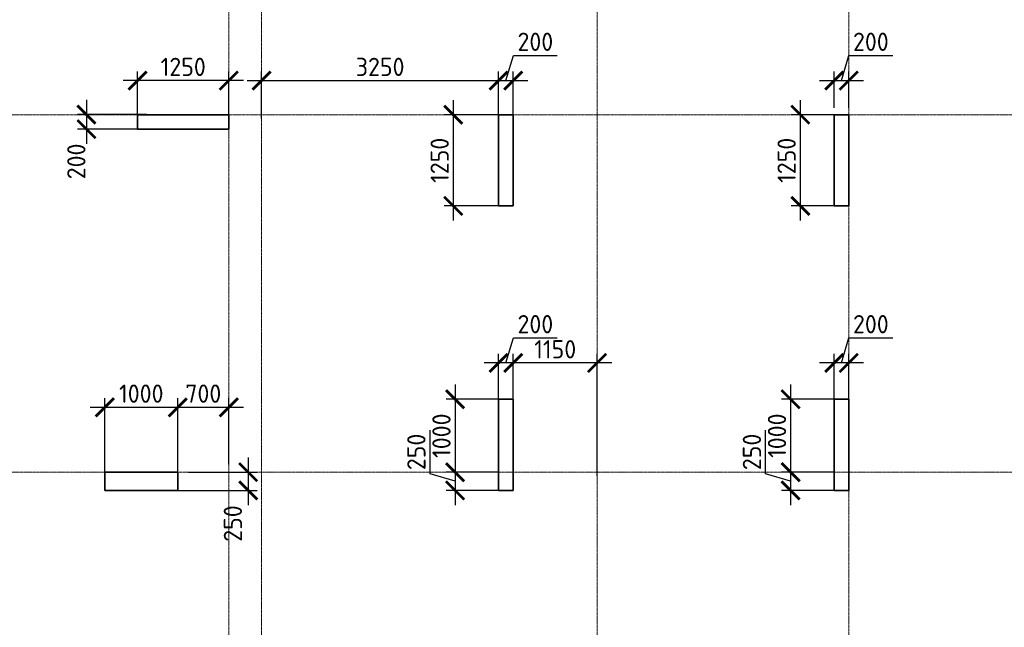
# Model space of a CAD drawing. Header units: millimetres. Extents: x 263826 to 1718326, y -423071 to 70137.
# Tile 19 of 256: x 449875 to 463375, y -380955 to -372626. Entities that reach past the tile are written whole.
import ezdxf

# ---------------------------------------------------------------- set-up
doc = ezdxf.new("R2010")
doc.units = ezdxf.units.MM
doc.linetypes.add('______5', pattern=[1100, 800, -100, 100, -100])
doc.linetypes.add('осевая', pattern=[50.8, 31.75, -6.35, 6.35, -6.35])
doc.layers.add('Колонна_ бетон', color=7, linetype='Continuous', lineweight=50, true_color=0xb4b496)
doc.layers.add('Оси', color=40, linetype='______5', lineweight=18)
doc.layers.add('РАЗМЕРЫ', color=1, linetype='Continuous', lineweight=9)
doc.styles.add('GOST-2.304_Type-B', font='GOST_Common.ttf')
doc.dimstyles.new('СПДС', dxfattribs={"dimscale": 100, "dimtxt": 2.5, "dimasz": 2.5, "dimexe": 1.25, "dimexo": 0, "dimtad": 1, "dimdec": 0, "dimtxsty": 'GOST-2.304_Type-B', "dimblk": 'ARCHTICK', "dimcen": 2.5, "dimdle": 2, "dimadec": 0, "dimazin": 2, "dimtfac": 0.75, "dimtdec": 0, "dimtmove": 1, "dimatfit": 3, "dimfxl": 1, "dimtolj": 1, "dimarcsym": 1})

# ---------------------------------------------------------------- blocks, each defined once
blk = doc.blocks.new('оси2')
at = {"layer": 'Оси', "color": 16, "linetype": 'осевая', "lineweight": 0, "ltscale": 0.5, "transparency": 33554687}
for p, q in [((996995.5, 5465.4), (996995.5, -20739.3)), ((1000445.5, 5465.4), (1000445.5, -20739.3)), ((991945.5, 4955.2), (991945.5, -20287.7)), ((992395.5, 4955.2), (992395.5, -20293.6)), ((979200, -9792.9), (1032582.1, -9792.9)), ((979200, -14692.9), (1032582.1, -14692.9))]:
    blk.add_line(p, q, dxfattribs=at)
blk = doc.blocks.new('_ArchTick')
at = {"color": 0, "linetype": 'ByBlock', "const_width": 0.15}
blk.add_lwpolyline([(-0.5, -0.5), (0.5, 0.5)], dxfattribs=at)
blk = doc.blocks.new('*D1400')
at = {"layer": 'DEFPOINTS', "color": 0, "lineweight": 0, "transparency": 16777216}
for p in [(451492, -373461), (451492, -373979, -360), (452742, -374079, -360)]:
    blk.add_point(p, dxfattribs=at)
at = {"layer": 'РАЗМЕРЫ', "color": 0, "lineweight": -2, "transparency": 16777216}
for p, q in [((451492, -373979), (451492, -373336)), ((452742, -374079), (452742, -373336)), ((452942, -373461), (451292, -373461))]:
    blk.add_line(p, q, dxfattribs=at)
at = {"layer": 'РАЗМЕРЫ', "color": 0, "lineweight": -2, "transparency": 16777216, "xscale": 250, "yscale": 250, "zscale": 250, "rotation": 180}
blk.add_blockref('_ArchTick', (451492, -373461), dxfattribs=at)
at = {"layer": 'РАЗМЕРЫ', "color": 0, "lineweight": -2, "transparency": 16777216, "xscale": 250, "yscale": 250, "zscale": 250}
blk.add_blockref('_ArchTick', (452742, -373461), dxfattribs=at)
at = {"layer": 'РАЗМЕРЫ', "color": 0, "lineweight": 0, "transparency": 16777216, "insert": (452117, -373273), "char_height": 250, "attachment_point": 5, "style": 'GOST-2.304_Type-B'}
blk.add_mtext('\\A1;1250', dxfattribs=at)
blk = doc.blocks.new('*D1401')
at = {"layer": 'DEFPOINTS', "color": 0, "lineweight": 0, "transparency": 16777216}
for p in [(451616, -373927, -360), (450791, -374127), (451492, -374127, -360)]:
    blk.add_point(p, dxfattribs=at)
at = {"layer": 'РАЗМЕРЫ', "color": 0, "lineweight": -2, "transparency": 16777216}
for p, q in [((450791, -373727), (450791, -374327)), ((451616, -373927), (450666, -373927)), ((451492, -374127), (450666, -374127))]:
    blk.add_line(p, q, dxfattribs=at)
at = {"layer": 'РАЗМЕРЫ', "color": 0, "lineweight": -2, "transparency": 16777216, "xscale": 250, "yscale": 250, "zscale": 250}
for p, rotation in [((450791, -373927), 90), ((450791, -374127), 270)]:
    blk.add_blockref('_ArchTick', p, dxfattribs=dict(at, rotation=rotation))
at = {"layer": 'РАЗМЕРЫ', "color": 0, "lineweight": 0, "transparency": 16777216, "insert": (450652, -374569), "char_height": 250, "attachment_point": 5, "rotation": 90, "style": 'GOST-2.304_Type-B'}
blk.add_mtext('\\A1;200', dxfattribs=at)
blk = doc.blocks.new('*D1402')
at = {"layer": 'DEFPOINTS', "color": 0, "lineweight": 0, "transparency": 16777216}
for p in [(456442, -373461), (453192, -373979), (456442, -373979, -360)]:
    blk.add_point(p, dxfattribs=at)
at = {"layer": 'РАЗМЕРЫ', "color": 0, "lineweight": -2, "transparency": 16777216}
for p, q in [((453192, -373979), (453192, -373336)), ((456442, -373979), (456442, -373336)), ((452992, -373461), (456642, -373461))]:
    blk.add_line(p, q, dxfattribs=at)
at = {"layer": 'РАЗМЕРЫ', "color": 0, "lineweight": -2, "transparency": 16777216, "xscale": 250, "yscale": 250, "zscale": 250, "rotation": 180}
blk.add_blockref('_ArchTick', (453192, -373461), dxfattribs=at)
at = {"layer": 'РАЗМЕРЫ', "color": 0, "lineweight": -2, "transparency": 16777216, "xscale": 250, "yscale": 250, "zscale": 250}
blk.add_blockref('_ArchTick', (456442, -373461), dxfattribs=at)
at = {"layer": 'РАЗМЕРЫ', "color": 0, "lineweight": 0, "transparency": 16777216, "insert": (454817, -373273), "char_height": 250, "attachment_point": 5, "style": 'GOST-2.304_Type-B'}
blk.add_mtext('\\A1;3250', dxfattribs=at)
blk = doc.blocks.new('*D1403')
at = {"layer": 'DEFPOINTS', "color": 0, "lineweight": 0, "transparency": 16777216}
for p in [(456642, -373461), (456442, -373824), (456642, -373979)]:
    blk.add_point(p, dxfattribs=at)
at = {"layer": 'РАЗМЕРЫ', "color": 0, "lineweight": -2, "transparency": 16777216}
for p, q in [((456542, -373461), (456645, -373117)), ((456645, -373117), (457245, -373117)), ((456442, -373824), (456442, -373336)), ((456642, -373979), (456642, -373336)), ((456242, -373461), (456842, -373461))]:
    blk.add_line(p, q, dxfattribs=at)
at = {"layer": 'РАЗМЕРЫ', "color": 0, "lineweight": -2, "transparency": 16777216, "xscale": 250, "yscale": 250, "zscale": 250, "rotation": 180}
blk.add_blockref('_ArchTick', (456442, -373461), dxfattribs=at)
at = {"layer": 'РАЗМЕРЫ', "color": 0, "lineweight": -2, "transparency": 16777216, "xscale": 250, "yscale": 250, "zscale": 250}
blk.add_blockref('_ArchTick', (456642, -373461), dxfattribs=at)
at = {"layer": 'РАЗМЕРЫ', "color": 0, "lineweight": 0, "transparency": 16777216, "insert": (456945, -372929), "char_height": 250, "attachment_point": 5, "style": 'GOST-2.304_Type-B'}
blk.add_mtext('\\A1;200', dxfattribs=at)
blk = doc.blocks.new('*D1404')
at = {"layer": 'DEFPOINTS', "color": 0, "lineweight": 0, "transparency": 16777216}
for p in [(456542, -373929, -360), (455820, -375179), (456442, -375179, -360)]:
    blk.add_point(p, dxfattribs=at)
at = {"layer": 'РАЗМЕРЫ', "color": 0, "lineweight": -2, "transparency": 16777216}
for p, q in [((455820, -373729), (455820, -375379)), ((456542, -373929), (455695, -373929)), ((456442, -375179), (455695, -375179))]:
    blk.add_line(p, q, dxfattribs=at)
at = {"layer": 'РАЗМЕРЫ', "color": 0, "lineweight": -2, "transparency": 16777216, "xscale": 250, "yscale": 250, "zscale": 250}
for p, rotation in [((455820, -373929), 90), ((455820, -375179), 270)]:
    blk.add_blockref('_ArchTick', p, dxfattribs=dict(at, rotation=rotation))
at = {"layer": 'РАЗМЕРЫ', "color": 0, "lineweight": 0, "transparency": 16777216, "insert": (455633, -374554), "char_height": 250, "attachment_point": 5, "rotation": 90, "style": 'GOST-2.304_Type-B'}
blk.add_mtext('\\A1;1250', dxfattribs=at)
blk = doc.blocks.new('*D1405')
at = {"layer": 'DEFPOINTS', "color": 0, "lineweight": 0, "transparency": 16777216}
for p in [(461242, -373461), (461042, -373834), (461242, -373834)]:
    blk.add_point(p, dxfattribs=at)
at = {"layer": 'РАЗМЕРЫ', "color": 0, "lineweight": -2, "transparency": 16777216}
for p, q in [((461142, -373461), (461245, -373117)), ((461245, -373117), (461845, -373117)), ((461042, -373834), (461042, -373336)), ((461242, -373834), (461242, -373336)), ((460842, -373461), (461442, -373461))]:
    blk.add_line(p, q, dxfattribs=at)
at = {"layer": 'РАЗМЕРЫ', "color": 0, "lineweight": -2, "transparency": 16777216, "xscale": 250, "yscale": 250, "zscale": 250, "rotation": 180}
blk.add_blockref('_ArchTick', (461042, -373461), dxfattribs=at)
at = {"layer": 'РАЗМЕРЫ', "color": 0, "lineweight": -2, "transparency": 16777216, "xscale": 250, "yscale": 250, "zscale": 250}
blk.add_blockref('_ArchTick', (461242, -373461), dxfattribs=at)
at = {"layer": 'РАЗМЕРЫ', "color": 0, "lineweight": 0, "transparency": 16777216, "insert": (461545, -372929), "char_height": 250, "attachment_point": 5, "style": 'GOST-2.304_Type-B'}
blk.add_mtext('\\A1;200', dxfattribs=at)
blk = doc.blocks.new('*D1406')
at = {"layer": 'DEFPOINTS', "color": 0, "lineweight": 0, "transparency": 16777216}
for p in [(461042, -373929), (460578, -375179), (461042, -375179)]:
    blk.add_point(p, dxfattribs=at)
at = {"layer": 'РАЗМЕРЫ', "color": 0, "lineweight": -2, "transparency": 16777216}
for p, q in [((460578, -373729), (460578, -375379)), ((461042, -373929), (460453, -373929)), ((461042, -375179), (460453, -375179))]:
    blk.add_line(p, q, dxfattribs=at)
at = {"layer": 'РАЗМЕРЫ', "color": 0, "lineweight": -2, "transparency": 16777216, "xscale": 250, "yscale": 250, "zscale": 250}
for p, rotation in [((460578, -373929), 90), ((460578, -375179), 270)]:
    blk.add_blockref('_ArchTick', p, dxfattribs=dict(at, rotation=rotation))
at = {"layer": 'РАЗМЕРЫ', "color": 0, "lineweight": 0, "transparency": 16777216, "insert": (460390, -374554), "char_height": 250, "attachment_point": 5, "rotation": 90, "style": 'GOST-2.304_Type-B'}
blk.add_mtext('\\A1;1250', dxfattribs=at)
blk = doc.blocks.new('*D1423')
at = {"layer": 'DEFPOINTS', "color": 0, "lineweight": 0, "transparency": 16777216}
for p in [(452042, -377940), (452742, -378721), (452042, -378879, -360)]:
    blk.add_point(p, dxfattribs=at)
at = {"layer": 'РАЗМЕРЫ', "color": 0, "lineweight": -2, "transparency": 16777216}
for p, q in [((452042, -378879), (452042, -377815)), ((452742, -378721), (452742, -377815)), ((452942, -377940), (451842, -377940))]:
    blk.add_line(p, q, dxfattribs=at)
at = {"layer": 'РАЗМЕРЫ', "color": 0, "lineweight": -2, "transparency": 16777216, "xscale": 250, "yscale": 250, "zscale": 250, "rotation": 180}
blk.add_blockref('_ArchTick', (452042, -377940), dxfattribs=at)
at = {"layer": 'РАЗМЕРЫ', "color": 0, "lineweight": -2, "transparency": 16777216, "xscale": 250, "yscale": 250, "zscale": 250}
blk.add_blockref('_ArchTick', (452742, -377940), dxfattribs=at)
at = {"layer": 'РАЗМЕРЫ', "color": 0, "lineweight": 0, "transparency": 16777216, "insert": (452392, -377752), "char_height": 250, "attachment_point": 5, "style": 'GOST-2.304_Type-B'}
blk.add_mtext('\\A1;700', dxfattribs=at)
blk = doc.blocks.new('*D1424')
at = {"layer": 'DEFPOINTS', "color": 0, "lineweight": 0, "transparency": 16777216}
for p in [(451042, -377940), (451042, -378879), (452042, -378879)]:
    blk.add_point(p, dxfattribs=at)
at = {"layer": 'РАЗМЕРЫ', "color": 0, "lineweight": -2, "transparency": 16777216}
for p, q in [((451042, -378879), (451042, -377815)), ((452042, -378879), (452042, -377815)), ((452242, -377940), (450842, -377940))]:
    blk.add_line(p, q, dxfattribs=at)
at = {"layer": 'РАЗМЕРЫ', "color": 0, "lineweight": -2, "transparency": 16777216, "xscale": 250, "yscale": 250, "zscale": 250, "rotation": 180}
blk.add_blockref('_ArchTick', (451042, -377940), dxfattribs=at)
at = {"layer": 'РАЗМЕРЫ', "color": 0, "lineweight": -2, "transparency": 16777216, "xscale": 250, "yscale": 250, "zscale": 250}
blk.add_blockref('_ArchTick', (452042, -377940), dxfattribs=at)
at = {"layer": 'РАЗМЕРЫ', "color": 0, "lineweight": 0, "transparency": 16777216, "insert": (451542, -377752), "char_height": 250, "attachment_point": 5, "style": 'GOST-2.304_Type-B'}
blk.add_mtext('\\A1;1000', dxfattribs=at)
blk = doc.blocks.new('*D1425')
at = {"layer": 'DEFPOINTS', "color": 0, "lineweight": 0, "transparency": 16777216}
for p in [(452190, -378829, -560), (452042, -379079, -200), (453008, -379079)]:
    blk.add_point(p, dxfattribs=at)
at = {"layer": 'РАЗМЕРЫ', "color": 0, "lineweight": -2, "transparency": 16777216}
for p, q in [((453008, -378629), (453008, -379279)), ((452190, -378829), (453133, -378829)), ((452042, -379079), (453133, -379079))]:
    blk.add_line(p, q, dxfattribs=at)
at = {"layer": 'РАЗМЕРЫ', "color": 0, "lineweight": -2, "transparency": 16777216, "xscale": 250, "yscale": 250, "zscale": 250}
for p, rotation in [((453008, -378829), 90), ((453008, -379079), 270)]:
    blk.add_blockref('_ArchTick', p, dxfattribs=dict(at, rotation=rotation))
at = {"layer": 'РАЗМЕРЫ', "color": 0, "lineweight": 0, "transparency": 16777216, "insert": (452798, -379533), "char_height": 250, "attachment_point": 5, "rotation": 90, "style": 'GOST-2.304_Type-B'}
blk.add_mtext('\\A1;250', dxfattribs=at)
blk = doc.blocks.new('*D1426')
at = {"layer": 'DEFPOINTS', "color": 0, "lineweight": 0, "transparency": 16777216}
for p in [(456642, -377331), (456642, -378879, -360), (457792, -378879)]:
    blk.add_point(p, dxfattribs=at)
at = {"layer": 'РАЗМЕРЫ', "color": 0, "lineweight": -2, "transparency": 16777216}
for p, q in [((456642, -378879), (456642, -377206)), ((457792, -378879), (457792, -377206)), ((457992, -377331), (456442, -377331))]:
    blk.add_line(p, q, dxfattribs=at)
at = {"layer": 'РАЗМЕРЫ', "color": 0, "lineweight": -2, "transparency": 16777216, "xscale": 250, "yscale": 250, "zscale": 250, "rotation": 180}
blk.add_blockref('_ArchTick', (456642, -377331), dxfattribs=at)
at = {"layer": 'РАЗМЕРЫ', "color": 0, "lineweight": -2, "transparency": 16777216, "xscale": 250, "yscale": 250, "zscale": 250}
blk.add_blockref('_ArchTick', (457792, -377331), dxfattribs=at)
at = {"layer": 'РАЗМЕРЫ', "color": 0, "lineweight": 0, "transparency": 16777216, "insert": (457217, -377144), "char_height": 250, "attachment_point": 5, "style": 'GOST-2.304_Type-B'}
blk.add_mtext('\\A1;1150', dxfattribs=at)
blk = doc.blocks.new('*D1427')
at = {"layer": 'DEFPOINTS', "color": 0, "lineweight": 0, "transparency": 16777216}
for p in [(456442, -377331), (456442, -377879), (456642, -377879)]:
    blk.add_point(p, dxfattribs=at)
at = {"layer": 'РАЗМЕРЫ', "color": 0, "lineweight": -2, "transparency": 16777216}
for p, q in [((456542, -377331), (456645, -376987)), ((456645, -376987), (457245, -376987)), ((456442, -377879), (456442, -377206)), ((456642, -377879), (456642, -377206)), ((456842, -377331), (456242, -377331))]:
    blk.add_line(p, q, dxfattribs=at)
at = {"layer": 'РАЗМЕРЫ', "color": 0, "lineweight": -2, "transparency": 16777216, "xscale": 250, "yscale": 250, "zscale": 250, "rotation": 180}
blk.add_blockref('_ArchTick', (456442, -377331), dxfattribs=at)
at = {"layer": 'РАЗМЕРЫ', "color": 0, "lineweight": -2, "transparency": 16777216, "xscale": 250, "yscale": 250, "zscale": 250}
blk.add_blockref('_ArchTick', (456642, -377331), dxfattribs=at)
at = {"layer": 'РАЗМЕРЫ', "color": 0, "lineweight": 0, "transparency": 16777216, "insert": (456945, -376800), "char_height": 250, "attachment_point": 5, "style": 'GOST-2.304_Type-B'}
blk.add_mtext('\\A1;200', dxfattribs=at)
blk = doc.blocks.new('*D1428')
at = {"layer": 'DEFPOINTS', "color": 0, "lineweight": 0, "transparency": 16777216}
for p in [(456442, -377829, -200), (455845, -378829), (456442, -378829, -560)]:
    blk.add_point(p, dxfattribs=at)
at = {"layer": 'РАЗМЕРЫ', "color": 0, "lineweight": -2, "transparency": 16777216}
for p, q in [((455845, -377629), (455845, -379029)), ((456442, -377829), (455720, -377829)), ((456442, -378829), (455720, -378829))]:
    blk.add_line(p, q, dxfattribs=at)
at = {"layer": 'РАЗМЕРЫ', "color": 0, "lineweight": -2, "transparency": 16777216, "xscale": 250, "yscale": 250, "zscale": 250}
for p, rotation in [((455845, -377829), 90), ((455845, -378829), 270)]:
    blk.add_blockref('_ArchTick', p, dxfattribs=dict(at, rotation=rotation))
at = {"layer": 'РАЗМЕРЫ', "color": 0, "lineweight": 0, "transparency": 16777216, "insert": (455658, -378329), "char_height": 250, "attachment_point": 5, "rotation": 90, "style": 'GOST-2.304_Type-B'}
blk.add_mtext('\\A1;1000', dxfattribs=at)
blk = doc.blocks.new('*D1429')
at = {"layer": 'DEFPOINTS', "color": 0, "lineweight": 0, "transparency": 16777216}
for p in [(456370, -378829), (455845, -379079), (456442, -379079, -200)]:
    blk.add_point(p, dxfattribs=at)
at = {"layer": 'РАЗМЕРЫ', "color": 0, "lineweight": -2, "transparency": 16777216}
for p, q in [((455501, -378851), (455501, -378251)), ((455845, -378629), (455845, -379279)), ((455845, -378954), (455501, -378851)), ((456370, -378829), (455720, -378829)), ((456442, -379079), (455720, -379079))]:
    blk.add_line(p, q, dxfattribs=at)
at = {"layer": 'РАЗМЕРЫ', "color": 0, "lineweight": -2, "transparency": 16777216, "xscale": 250, "yscale": 250, "zscale": 250}
for p, rotation in [((455845, -378829), 90), ((455845, -379079), 270)]:
    blk.add_blockref('_ArchTick', p, dxfattribs=dict(at, rotation=rotation))
at = {"layer": 'РАЗМЕРЫ', "color": 0, "lineweight": 0, "transparency": 16777216, "insert": (455314, -378551), "char_height": 250, "attachment_point": 5, "rotation": 90, "style": 'GOST-2.304_Type-B'}
blk.add_mtext('\\A1;250', dxfattribs=at)
blk = doc.blocks.new('*D1430')
at = {"layer": 'DEFPOINTS', "color": 0, "lineweight": 0, "transparency": 16777216}
for p in [(461042, -377331), (461042, -377879, -360), (461242, -377879, -360)]:
    blk.add_point(p, dxfattribs=at)
at = {"layer": 'РАЗМЕРЫ', "color": 0, "lineweight": -2, "transparency": 16777216}
for p, q in [((461142, -377331), (461245, -376987)), ((461245, -376987), (461845, -376987)), ((461042, -377879), (461042, -377206)), ((461242, -377879), (461242, -377206)), ((461442, -377331), (460842, -377331))]:
    blk.add_line(p, q, dxfattribs=at)
at = {"layer": 'РАЗМЕРЫ', "color": 0, "lineweight": -2, "transparency": 16777216, "xscale": 250, "yscale": 250, "zscale": 250, "rotation": 180}
blk.add_blockref('_ArchTick', (461042, -377331), dxfattribs=at)
at = {"layer": 'РАЗМЕРЫ', "color": 0, "lineweight": -2, "transparency": 16777216, "xscale": 250, "yscale": 250, "zscale": 250}
blk.add_blockref('_ArchTick', (461242, -377331), dxfattribs=at)
at = {"layer": 'РАЗМЕРЫ', "color": 0, "lineweight": 0, "transparency": 16777216, "insert": (461545, -376800), "char_height": 250, "attachment_point": 5, "style": 'GOST-2.304_Type-B'}
blk.add_mtext('\\A1;200', dxfattribs=at)
blk = doc.blocks.new('*D1479')
at = {"layer": 'DEFPOINTS', "color": 0, "lineweight": 0, "transparency": 16777216}
for p in [(461042, -377829, -200), (460445, -378829), (461042, -378829, -560)]:
    blk.add_point(p, dxfattribs=at)
at = {"layer": 'РАЗМЕРЫ', "color": 0, "lineweight": -2, "transparency": 16777216}
for p, q in [((460445, -377629), (460445, -379029)), ((461042, -377829), (460320, -377829)), ((461042, -378829), (460320, -378829))]:
    blk.add_line(p, q, dxfattribs=at)
at = {"layer": 'РАЗМЕРЫ', "color": 0, "lineweight": -2, "transparency": 16777216, "xscale": 250, "yscale": 250, "zscale": 250}
for p, rotation in [((460445, -377829), 90), ((460445, -378829), 270)]:
    blk.add_blockref('_ArchTick', p, dxfattribs=dict(at, rotation=rotation))
at = {"layer": 'РАЗМЕРЫ', "color": 0, "lineweight": 0, "transparency": 16777216, "insert": (460258, -378329), "char_height": 250, "attachment_point": 5, "rotation": 90, "style": 'GOST-2.304_Type-B'}
blk.add_mtext('\\A1;1000', dxfattribs=at)
blk = doc.blocks.new('*D1480')
at = {"layer": 'DEFPOINTS', "color": 0, "lineweight": 0, "transparency": 16777216}
for p in [(460970, -378829), (460445, -379079), (461042, -379079, -200)]:
    blk.add_point(p, dxfattribs=at)
at = {"layer": 'РАЗМЕРЫ', "color": 0, "lineweight": -2, "transparency": 16777216}
for p, q in [((460101, -378851), (460101, -378251)), ((460445, -378629), (460445, -379279)), ((460445, -378954), (460101, -378851)), ((460970, -378829), (460320, -378829)), ((461042, -379079), (460320, -379079))]:
    blk.add_line(p, q, dxfattribs=at)
at = {"layer": 'РАЗМЕРЫ', "color": 0, "lineweight": -2, "transparency": 16777216, "xscale": 250, "yscale": 250, "zscale": 250}
for p, rotation in [((460445, -378829), 90), ((460445, -379079), 270)]:
    blk.add_blockref('_ArchTick', p, dxfattribs=dict(at, rotation=rotation))
at = {"layer": 'РАЗМЕРЫ', "color": 0, "lineweight": 0, "transparency": 16777216, "insert": (459914, -378551), "char_height": 250, "attachment_point": 5, "rotation": 90, "style": 'GOST-2.304_Type-B'}
blk.add_mtext('\\A1;250', dxfattribs=at)

msp = doc.modelspace()

# ---------------------------------------------------------------- linework, layer by layer
at = {"layer": 'Колонна_ бетон', "color": 180, "linetype": 'Continuous', "lineweight": 35, "transparency": 33554687}
for p, q in [((451491.88027, -373928.85685, -200), (451491.88027, -374128.85685, -200)), ((452741.88024, -373928.85685, -200), (451491.88027, -373928.85685, -200)), ((452741.88024, -374128.85685, -200), (452741.88024, -373928.85685, -200)), ((456441.88027, -373928.85685, -200), (456441.88027, -375178.85682, -200)), ((456641.88027, -373928.85685, -200), (456441.88027, -373928.85685, -200)), ((456641.88027, -373928.85685, -200), (456641.88027, -375178.85682, -200)), ((461241.88183, -373928.85685, -200), (461041.88183, -373928.85685, -200)), ((461041.88183, -373928.85685, -200), (461041.88183, -375178.85682, -200)), ((461241.88183, -375178.85682, -200), (461241.88183, -373928.85685, -200)), ((451491.88027, -374128.85685, -200), (452741.88024, -374128.85685, -200)), ((456441.88027, -375178.85682, -200), (456641.88027, -375178.85682, -200)), ((461241.88183, -375178.85682, -200), (461041.88183, -375178.85682, -200)), ((456441.88025, -377828.85682, -200), (456441.88025, -379078.85679, -200)), ((456641.88027, -377828.85682, -200), (456441.88025, -377828.85682, -200)), ((456641.88027, -379078.85679, -200), (456641.88027, -377828.85682, -200)), ((461241.88183, -377828.85682, -200), (461041.88181, -377828.85682, -200)), ((461041.88183, -379078.85679, -200), (461041.88183, -377828.85682, -200)), ((461241.88183, -379078.85679, -200), (461241.88183, -377828.85682, -200)), ((451041.8803, -378828.85679, -559.99999), (452042.03041, -378828.85679)), ((451041.88033, -378828.85679, -559.99999), (451041.88033, -379078.85679, -200)), ((452042.03041, -378828.85679), (452041.88027, -379078.85679, -200)), ((452041.88027, -379078.85679, -200), (451041.8803, -379078.85679, -200)), ((456641.88027, -379078.85679, -200), (456441.88025, -379078.85679, -200)), ((461041.88181, -379078.85679, -200), (461241.88183, -379078.85679, -200))]:
    msp.add_line(p, q, dxfattribs=at)

# ---------------------------------------------------------------- block references
at = {"layer": 'РАЗМЕРЫ'}
msp.add_blockref('оси2', (-539203.53067, -364135.97522, -559.99999), dxfattribs=at)

# ---------------------------------------------------------------- dimensions: what is measured, and where the dimension line sits
at = {"layer": 'РАЗМЕРЫ', "color": 146, "lineweight": 0, "true_color": 0x006272}
for base, p1, p2, picture, middle in [((456642.03041, -373460.5355), (456442.03041, -373824.0355), (456642.03041, -373978.85782), '*D1403', (456707.65541, -372929.2855)), ((461241.88264, -373460.5355), (461042.03041, -373834.0355), (461241.88264, -373834.0355), '*D1405', (461307.58153, -372929.2855)), ((451492.02431, -373460.5355), (452742.03041, -374078.85782, -360), (451492.02431, -373978.85782, -360), '*D1400', (452117.02736, -373273.0355)), ((456442.03041, -373460.5355), (453191.88264, -373978.85744), (456442.03041, -373978.85744, -360), '*D1402', (454816.95653, -373273.0355)), ((456442.03041, -377331.0355), (456642.03041, -377878.85782), (456442.03041, -377878.85782), '*D1427', (456707.65541, -376799.7855)), ((461042.03041, -377331.0355), (461241.88264, -377878.85782, -360), (461042.03041, -377878.85782, -360), '*D1430', (461307.58153, -376799.7855)), ((456642.03041, -377331.0355), (457791.88264, -378878.85744), (456642.03041, -378878.85744, -360), '*D1426', (457216.95653, -377143.5355)), ((451042.03041, -377939.5355), (452042.03041, -378878.85782), (451042.03041, -378878.85782), '*D1424', (451542.03041, -377752.0355)), ((452042.03041, -377939.5355), (452741.88264, -378721.0355), (452042.03041, -378878.85744, -360), '*D1423', (452391.95653, -377752.0355))]:
    dim = msp.add_linear_dim(base=base, p1=p1, p2=p2, dimstyle='СПДС', override={"dimtofl": 0}, dxfattribs=at)
    dim.commit()
    dim.dimension.update_dxf_attribs({"geometry": picture, "text_midpoint": middle})
for base, p1, p2, picture, middle in [((450790.60072, -374126.96947), (451616.10072, -373926.96947, -360), (451492.02431, -374126.96947, -360), '*D1401', (450839.31694, -374569.07249)), ((453008.06342, -379078.85679), (452189.53965, -378828.85679, -559.99999), (452041.88027, -379078.85679, -200), '*D1425', (452985.07929, -379532.7799))]:
    dim = msp.add_linear_dim(base=base, p1=p1, p2=p2, angle=90, dimstyle='СПДС', override={"dimtofl": 0}, dxfattribs=at)
    dim.commit()
    dim.dimension.update_dxf_attribs({"geometry": picture, "text_midpoint": middle, "dimtype": 160})
for base, p1, p2, picture, middle in [((455820.10072, -375178.85682, -200), (456542.03041, -373928.85682, -560), (456442.03041, -375178.85682, -560), '*D1404', (455632.60072, -374553.85682, -200)), ((460577.95214, -375178.85682, -200), (461041.88183, -373928.85682, -200), (461041.88183, -375178.85682, -200), '*D1406', (460390.45214, -374553.85682, -200)), ((455845.10072, -378828.85679), (456442.03041, -377828.85682, -200), (456442.03039, -378828.85679, -559.99999), '*D1428', (455657.60072, -378328.8568)), ((460445.10228, -378828.85679), (461042.03197, -377828.85682, -200), (461042.03195, -378828.85679, -559.99999), '*D1479', (460257.60228, -378328.8568)), ((455845.10072, -379078.85679), (456370.10072, -378828.85679), (456441.88025, -379078.85679, -200), '*D1429', (455313.85072, -378788.23179)), ((460445.10228, -379078.85679), (460970.10228, -378828.85679), (461041.88181, -379078.85679, -200), '*D1480', (459913.85228, -378788.23179))]:
    dim = msp.add_linear_dim(base=base, p1=p1, p2=p2, angle=90, dimstyle='СПДС', override={"dimtofl": 0}, dxfattribs=at)
    dim.commit()
    dim.dimension.update_dxf_attribs({"geometry": picture, "text_midpoint": middle})

doc.saveas('drawing.dxf')
